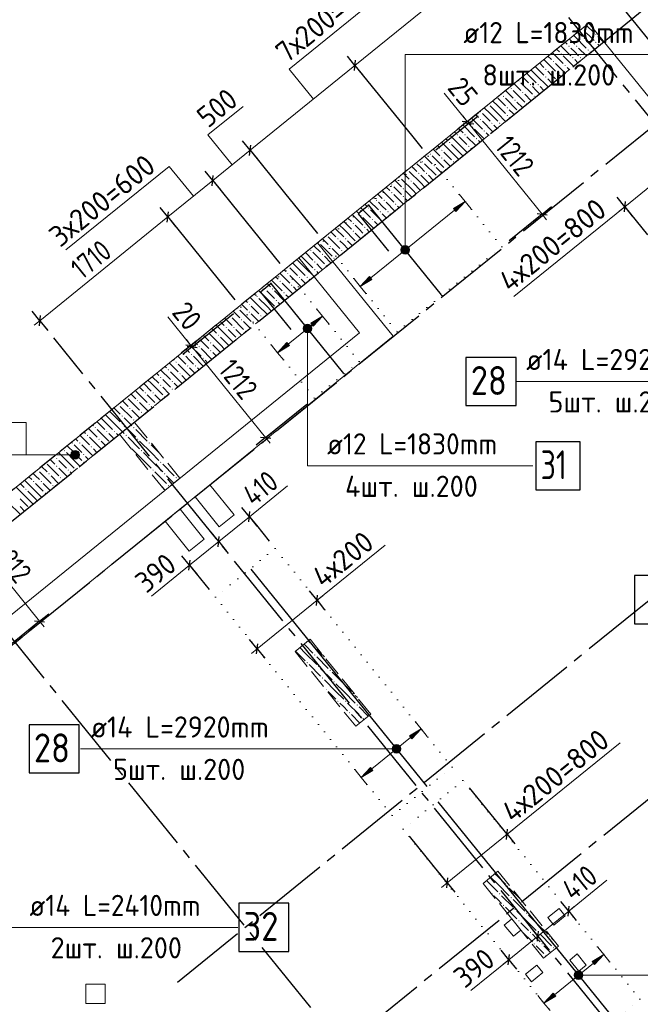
# Model space of a CAD drawing. Header units: millimetres. Extents: x 0 to 59400, y 0 to 42000.
# Tile 29 of 32: x 40496 to 46942, y 25973 to 36195. Entities that reach past the tile are written whole.
import ezdxf

# ---------------------------------------------------------------- set-up
doc = ezdxf.new("R2010")
doc.units = ezdxf.units.MM
for name, pattern in [('______2', [270, 200, -70]), ('______5', [1100, 800, -100, 100, -100]), ('______9', [100, 0, -100])]:
    doc.linetypes.add(name, pattern=pattern)
for name, color, linetype, lineweight in [('Standard', 7, 'Continuous', 25), ('ДОП Верх по У', 7, 'Continuous', 18), ('ЖБ Перекрытие верхний уровень_1', 7, 'Continuous', 18), ('ЖБ Перекрытие нижний уровень с отделкой', 7, 'Continuous', 13), ('Обрамление П-обр. равн.', 7, 'Continuous', 25), ('Общий01', 7, 'Continuous', 13), ('Позиционная метка номер позиции', 7, 'Continuous', 13), ('Размерная линия_ общее', 7, 'Continuous', 13)]:
    doc.layers.add(name, color=color, linetype=linetype, lineweight=lineweight)
for name, color, linetype, lineweight, true_color in [('ЖБ Пилон', 7, '______2', 13, 0xa0a0a0), ('ЖБ Стена верхний уровень', 7, '______2', 13, 0x656565), ('Оси', 7, '______5', 13, 0x656565)]:
    doc.layers.add(name, color=color, linetype=linetype, lineweight=lineweight, true_color=true_color)
doc.styles.add('ISOCPEUR', font='txt')

msp = doc.modelspace()

# ---------------------------------------------------------------- hatches: boundary and pattern name
at = {"layer": 'ДОП Верх по У', "linetype": 'Continuous', "lineweight": 13, "transparency": 33554687}
for points in [[(45025, 34204), (45121, 34307), (45000, 34235)], [(43545, 33012), (43642, 33116), (43520, 33043)], [(44569, 28729), (44665, 28833), (44544, 28760)], [(46467, 26385), (46563, 26489), (46442, 26416)]]:
    msp.add_hatch(color=7, dxfattribs=at).paths.add_polyline_path(points)
for points in [[(44155, 33499), (44033, 33426), (44130, 33530)], [(43297, 32811), (43175, 32738), (43272, 32842)], [(44165, 28402), (44044, 28329), (44140, 28433)], [(46063, 26058), (45941, 25985), (46038, 26089)]]:
    msp.add_hatch(color=7, dxfattribs=at).paths.add_polyline_path(points, flags=16)
at = {"layer": 'ЖБ Пилон', "linetype": 'Continuous', "lineweight": 18, "transparency": 33554687}
for points in [[(43554, 29680), (43561, 29686), (43567, 29680), (43561, 29673)], [(43554, 29600), (43561, 29606), (43567, 29600), (43561, 29593)], [(43674, 29560), (43676, 29561), (43682, 29554), (43681, 29553)], [(43474, 29520), (43481, 29526), (43487, 29520), (43481, 29513)], [(43594, 29480), (43601, 29486), (43607, 29480), (43601, 29473)], [(43714, 29440), (43721, 29446), (43727, 29440), (43721, 29433)], [(43634, 29360), (43641, 29366), (43647, 29360), (43641, 29353)], [(43677, 29242), (43681, 29246), (43687, 29240), (43683, 29235)], [(43754, 29320), (43761, 29326), (43767, 29320), (43761, 29313)], [(43954, 29200), (43961, 29206), (43967, 29200), (43961, 29193)], [(43794, 29120), (43801, 29126), (43807, 29120), (43801, 29113)], [(43874, 29120), (43881, 29126), (43887, 29120), (43881, 29113)], [(43994, 29080), (44001, 29086), (44007, 29080), (44001, 29073)], [(43914, 29000), (43921, 29006), (43927, 29000), (43921, 28993)], [(44034, 28960), (44041, 28966), (44047, 28960), (44041, 28953)], [(45554, 27200), (45561, 27206), (45567, 27200), (45561, 27193)], [(45395, 27121), (45401, 27126), (45407, 27120), (45401, 27113)], [(45474, 27120), (45481, 27126), (45487, 27120), (45481, 27113)], [(45514, 27000), (45521, 27006), (45527, 27000), (45521, 26993)], [(45594, 27080), (45601, 27086), (45607, 27080), (45601, 27073)], [(45714, 27040), (45716, 27042), (45722, 27034), (45721, 27033)], [(45634, 26960), (45641, 26966), (45647, 26960), (45641, 26953)], [(45754, 26920), (45761, 26926), (45767, 26920), (45761, 26913)], [(45674, 26840), (45681, 26846), (45687, 26840), (45681, 26833)], [(45794, 26720), (45801, 26726), (45807, 26720), (45801, 26713)], [(45874, 26720), (45881, 26726), (45887, 26720), (45881, 26713)], [(45994, 26680), (46001, 26686), (46007, 26680), (46001, 26673)], [(45834, 26600), (45841, 26606), (45847, 26600), (45841, 26593)], [(45914, 26600), (45921, 26606), (45927, 26600), (45921, 26593)], [(45954, 26480), (45961, 26486), (45967, 26480), (45961, 26473)], [(46034, 26560), (46041, 26566), (46047, 26560), (46041, 26553)]]:
    msp.add_hatch(color=7, dxfattribs=at).paths.add_polyline_path(points, flags=16)
at = {"layer": 'ЖБ Стена верхний уровень', "linetype": 'Continuous', "lineweight": 18, "transparency": 33554687}
for points in [[(46354, 36080), (46361, 36086), (46367, 36080), (46361, 36073)], [(46354, 36000), (46361, 36006), (46367, 36000), (46361, 35993)], [(46474, 36040), (46481, 36046), (46487, 36040), (46481, 36033)], [(46194, 35920), (46201, 35926), (46207, 35920), (46201, 35913)], [(46274, 35920), (46281, 35926), (46287, 35920), (46281, 35913)], [(46394, 35880), (46401, 35886), (46407, 35880), (46401, 35873)], [(46474, 35960), (46481, 35966), (46487, 35960), (46481, 35953)], [(46114, 35840), (46121, 35846), (46127, 35840), (46121, 35833)], [(46234, 35800), (46241, 35806), (46247, 35800), (46241, 35793)], [(46314, 35800), (46321, 35806), (46327, 35800), (46321, 35793)], [(45954, 35680), (45961, 35686), (45967, 35680), (45961, 35673)], [(46034, 35760), (46041, 35766), (46047, 35760), (46041, 35753)], [(46154, 35720), (46161, 35726), (46167, 35720), (46161, 35713)], [(45954, 35600), (45961, 35606), (45967, 35600), (45961, 35593)], [(46074, 35640), (46081, 35646), (46087, 35640), (46081, 35633)], [(45594, 35480), (45601, 35486), (45607, 35480), (45601, 35473)], [(45674, 35560), (45681, 35566), (45687, 35560), (45681, 35553)], [(45794, 35520), (45801, 35526), (45807, 35520), (45801, 35513)], [(45874, 35520), (45881, 35526), (45887, 35520), (45881, 35513)], [(45514, 35400), (45521, 35406), (45527, 35400), (45521, 35393)], [(45714, 35440), (45721, 35446), (45727, 35440), (45721, 35433)], [(45834, 35400), (45841, 35406), (45847, 35400), (45841, 35393)], [(45362, 35314), (45361, 35313), (45360, 35313)], [(45554, 35280), (45561, 35286), (45567, 35280), (45561, 35273)], [(45634, 35360), (45641, 35366), (45647, 35360), (45641, 35353)], [(45754, 35320), (45761, 35326), (45766, 35320), (45759, 35314)], [(45274, 35240), (45281, 35246), (45287, 35240), (45281, 35233)], [(45274, 35160), (45281, 35166), (45287, 35160), (45281, 35153)], [(45554, 35200), (45561, 35206), (45567, 35200), (45561, 35193)], [(45194, 35080), (45201, 35086), (45207, 35080), (45201, 35073)], [(45394, 35120), (45401, 35126), (45407, 35120), (45401, 35113)], [(45474, 35120), (45481, 35126), (45487, 35120), (45481, 35113)], [(45034, 35000), (45041, 35006), (45047, 35000), (45041, 34993)], [(45114, 35000), (45121, 35006), (45127, 35000), (45121, 34993)], [(45234, 34960), (45241, 34966), (45247, 34960), (45241, 34953)], [(45314, 35040), (45321, 35046), (45327, 35040), (45321, 35033)], [(44954, 34920), (44961, 34926), (44967, 34920), (44961, 34913)], [(45154, 34880), (45161, 34886), (45167, 34880), (45161, 34873)], [(44754, 34800), (44761, 34806), (44767, 34800), (44761, 34793)], [(44874, 34840), (44881, 34846), (44887, 34840), (44881, 34833)], [(44874, 34760), (44881, 34766), (44887, 34760), (44881, 34753)], [(44674, 34720), (44681, 34726), (44687, 34720), (44681, 34713)], [(44794, 34680), (44801, 34686), (44807, 34680), (44801, 34673)], [(44994, 34720), (45001, 34726), (45007, 34720), (45001, 34713)], [(44434, 34560), (44441, 34566), (44447, 34560), (44441, 34553)], [(44634, 34600), (44641, 34606), (44647, 34600), (44641, 34593)], [(44714, 34600), (44721, 34606), (44727, 34600), (44721, 34593)], [(44914, 34640), (44921, 34646), (44927, 34640), (44919, 34634)], [(44354, 34480), (44361, 34486), (44367, 34480), (44361, 34473)], [(44554, 34520), (44561, 34526), (44567, 34520), (44561, 34513)], [(44354, 34400), (44361, 34406), (44367, 34400), (44361, 34393)], [(44474, 34440), (44481, 34446), (44487, 34440), (44481, 34433)], [(44474, 34360), (44481, 34366), (44487, 34360), (44481, 34353)], [(44114, 34240), (44121, 34246), (44127, 34240), (44121, 34233)], [(44194, 34320), (44201, 34326), (44207, 34320), (44201, 34313)], [(44274, 34320), (44281, 34326), (44287, 34320), (44281, 34313)], [(44394, 34280), (44401, 34286), (44407, 34280), (44401, 34273)], [(44034, 34160), (44041, 34166), (44047, 34160), (44041, 34153)], [(44234, 34200), (44241, 34206), (44247, 34200), (44241, 34193)], [(44314, 34200), (44321, 34206), (44327, 34200), (44321, 34193)], [(43954, 34080), (43961, 34086), (43967, 34080), (43961, 34073)], [(44074, 34040), (44081, 34046), (44087, 34040), (44081, 34033)], [(44154, 34120), (44161, 34126), (44167, 34120), (44161, 34113)], [(43954, 34000), (43961, 34006), (43967, 34000), (43961, 33993)], [(44074, 33960), (44081, 33966), (44087, 33960), (44079, 33954)], [(43594, 33880), (43601, 33886), (43607, 33880), (43601, 33873)], [(43714, 33840), (43721, 33846), (43727, 33840), (43721, 33833)], [(43794, 33920), (43801, 33926), (43807, 33920), (43801, 33913)], [(43874, 33920), (43881, 33926), (43887, 33920), (43881, 33913)], [(43514, 33800), (43521, 33806), (43527, 33800), (43521, 33793)], [(43634, 33760), (43641, 33766), (43647, 33760), (43641, 33753)], [(43834, 33800), (43841, 33806), (43847, 33800), (43841, 33793)], [(43554, 33680), (43561, 33686), (43567, 33680), (43561, 33673)], [(43674, 33640), (43681, 33646), (43687, 33640), (43681, 33633)], [(43754, 33720), (43761, 33726), (43767, 33720), (43761, 33713)], [(43274, 33560), (43281, 33566), (43287, 33560), (43281, 33553)], [(43554, 33600), (43561, 33606), (43567, 33600), (43561, 33593)], [(43194, 33480), (43201, 33486), (43207, 33480), (43201, 33473)], [(43314, 33440), (43321, 33446), (43327, 33440), (43321, 33433)], [(43394, 33520), (43401, 33526), (43407, 33520), (43401, 33513)], [(43474, 33520), (43481, 33526), (43487, 33520), (43481, 33513)], [(42954, 33320), (42961, 33326), (42967, 33320), (42961, 33313)], [(43034, 33400), (43041, 33406), (43047, 33400), (43041, 33393)], [(43114, 33400), (43121, 33406), (43127, 33400), (43121, 33393)], [(43234, 33360), (43241, 33366), (43247, 33360), (43241, 33353)], [(42874, 33240), (42881, 33246), (42887, 33240), (42881, 33233)], [(43154, 33280), (43161, 33286), (43167, 33280), (43161, 33273)], [(42674, 33120), (42681, 33126), (42687, 33120), (42681, 33113)], [(42754, 33200), (42761, 33206), (42767, 33200), (42761, 33193)], [(42874, 33160), (42881, 33166), (42887, 33160), (42881, 33153)], [(42994, 33120), (43001, 33126), (43007, 33120), (43001, 33113)], [(42794, 33080), (42801, 33086), (42807, 33080), (42801, 33073)], [(42914, 33040), (42921, 33046), (42927, 33040), (42921, 33033)], [(42554, 32920), (42561, 32926), (42567, 32920), (42561, 32913)], [(42634, 33000), (42641, 33006), (42647, 33000), (42641, 32993)], [(42714, 33000), (42721, 33006), (42727, 33000), (42721, 32993)], [(42834, 32960), (42841, 32966), (42847, 32960), (42841, 32953)], [(42362, 32885), (42367, 32880), (42361, 32873), (42355, 32879)], [(42474, 32840), (42481, 32846), (42487, 32840), (42481, 32833)], [(42194, 32720), (42201, 32726), (42207, 32720), (42201, 32713)], [(42274, 32720), (42281, 32726), (42287, 32720), (42281, 32713)], [(42354, 32800), (42361, 32806), (42367, 32800), (42361, 32793)], [(42474, 32760), (42481, 32766), (42487, 32760), (42481, 32753)], [(42114, 32640), (42121, 32646), (42127, 32640), (42121, 32633)], [(42394, 32680), (42401, 32686), (42407, 32680), (42401, 32673)], [(42034, 32560), (42041, 32566), (42047, 32560), (42041, 32553)], [(42154, 32520), (42161, 32526), (42167, 32520), (42161, 32513)], [(42234, 32600), (42241, 32606), (42247, 32600), (42241, 32593)], [(42314, 32600), (42321, 32606), (42327, 32600), (42321, 32593)], [(41954, 32480), (41961, 32486), (41967, 32480), (41961, 32473)], [(41954, 32400), (41961, 32406), (41967, 32400), (41961, 32393)], [(42074, 32440), (42081, 32446), (42087, 32440), (42081, 32433)], [(41794, 32320), (41801, 32326), (41807, 32320), (41801, 32313)], [(41874, 32320), (41881, 32326), (41887, 32320), (41881, 32313)], [(42074, 32360), (42081, 32366), (42087, 32360), (42081, 32353)], [(41522, 32205), (41527, 32200), (41521, 32193), (41515, 32199)], [(41714, 32240), (41721, 32246), (41727, 32240), (41721, 32233)], [(41834, 32200), (41841, 32206), (41847, 32200), (41841, 32193)], [(41994, 32280), (42001, 32286), (42007, 32280), (42001, 32273)], [(41634, 32160), (41641, 32166), (41647, 32160), (41641, 32153)], [(41754, 32120), (41761, 32126), (41767, 32120), (41761, 32113)], [(41554, 32080), (41561, 32086), (41567, 32080), (41561, 32073)], [(41554, 32000), (41561, 32006), (41567, 32000), (41561, 31993)], [(41674, 32040), (41681, 32046), (41687, 32040), (41681, 32033)], [(41274, 31960), (41281, 31966), (41287, 31960), (41281, 31953)], [(41394, 31920), (41401, 31926), (41407, 31920), (41401, 31913)], [(41474, 31920), (41481, 31926), (41487, 31920), (41481, 31913)], [(41674, 31960), (41681, 31966), (41687, 31960), (41681, 31953)], [(41034, 31800), (41041, 31806), (41047, 31800), (41041, 31793)], [(41114, 31800), (41121, 31806), (41127, 31800), (41121, 31793)], [(41194, 31880), (41201, 31886), (41207, 31880), (41201, 31873)], [(41314, 31840), (41321, 31846), (41327, 31840), (41321, 31833)], [(41594, 31880), (41601, 31886), (41607, 31880), (41601, 31873)], [(41714, 31840), (41721, 31846), (41727, 31840), (41721, 31833)], [(41834, 31800), (41841, 31806), (41847, 31800), (41841, 31793)], [(40954, 31720), (40961, 31726), (40967, 31720), (40961, 31713)], [(41234, 31760), (41241, 31766), (41247, 31760), (41241, 31753)], [(41636, 31762), (41641, 31766), (41647, 31760), (41642, 31755)], [(41754, 31720), (41761, 31726), (41767, 31720), (41761, 31713)], [(40874, 31640), (40881, 31646), (40887, 31640), (40881, 31633)], [(41154, 31680), (41161, 31686), (41167, 31680), (41161, 31673)], [(41154, 31600), (41161, 31606), (41167, 31600), (41161, 31593)], [(41954, 31680), (41958, 31683), (41963, 31676), (41961, 31673)], [(41954, 31600), (41961, 31606), (41967, 31600), (41961, 31593)], [(40682, 31525), (40687, 31520), (40681, 31513), (40675, 31519)], [(40794, 31480), (40801, 31486), (40807, 31480), (40801, 31473)], [(40874, 31560), (40881, 31566), (40887, 31560), (40881, 31553)], [(40994, 31520), (41001, 31526), (41007, 31520), (41001, 31513)], [(41079, 31524), (41081, 31526), (41081, 31526)], [(41874, 31520), (41881, 31526), (41887, 31520), (41881, 31513)], [(41994, 31480), (42001, 31486), (42007, 31480), (42001, 31473)], [(40634, 31400), (40641, 31406), (40647, 31400), (40641, 31393)], [(40714, 31400), (40721, 31406), (40727, 31400), (40721, 31393)], [(40914, 31440), (40921, 31446), (40927, 31440), (40921, 31433)], [(42114, 31440), (42121, 31446), (42127, 31440), (42121, 31433)], [(40554, 31320), (40561, 31326), (40567, 31320), (40561, 31313)], [(40754, 31280), (40761, 31286), (40767, 31280), (40761, 31273)], [(40834, 31360), (40841, 31366), (40847, 31360), (40841, 31353)], [(42034, 31360), (42041, 31366), (42047, 31360), (42041, 31353)]]:
    msp.add_hatch(color=7, dxfattribs=at).paths.add_polyline_path(points, flags=16)
at = {"layer": 'Обрамление П-обр. равн.', "linetype": 'Continuous', "lineweight": 13, "transparency": 33554687}
for points in [[(41033, 31657), (41033, 31702), (41027, 31679)], [(41033, 31702), (41049, 31641), (41049, 31718)], [(41033, 31702), (41033, 31657), (41049, 31641)], [(41049, 31718), (41072, 31634), (41072, 31724)], [(41049, 31718), (41049, 31641), (41072, 31634)], [(41072, 31724), (41072, 31634), (41094, 31641)], [(41072, 31724), (41094, 31641), (41094, 31718)], [(41094, 31718), (41094, 31641), (41111, 31657)], [(41094, 31718), (41111, 31657), (41111, 31702)], [(41111, 31702), (41111, 31657), (41117, 31679)]]:
    msp.add_hatch(color=7, dxfattribs=at).paths.add_polyline_path(points)
at = {"layer": 'Позиционная метка номер позиции', "linetype": 'Continuous', "lineweight": 13, "transparency": 33554687}
for points in [[(44461, 33826), (44538, 33826), (44522, 33843)], [(44461, 33826), (44522, 33843), (44477, 33843)], [(44477, 33843), (44522, 33843), (44500, 33849)], [(44455, 33804), (44545, 33804), (44538, 33826)], [(44455, 33804), (44538, 33826), (44461, 33826)], [(44461, 33781), (44545, 33804), (44455, 33804)], [(44461, 33781), (44538, 33781), (44545, 33804)], [(44477, 33765), (44538, 33781), (44461, 33781)], [(44477, 33765), (44522, 33765), (44538, 33781)], [(44522, 33765), (44477, 33765), (44500, 33759)], [(43509, 33028), (43464, 33028), (43448, 33012)], [(43509, 33028), (43448, 33012), (43525, 33012)], [(43464, 33028), (43509, 33028), (43486, 33035)], [(43525, 33012), (43448, 33012), (43441, 32990)], [(43525, 33012), (43441, 32990), (43531, 32990)], [(43531, 32990), (43441, 32990), (43448, 32967)], [(43531, 32990), (43448, 32967), (43525, 32967)], [(43525, 32967), (43448, 32967), (43464, 32951)], [(43525, 32967), (43464, 32951), (43509, 32951)], [(43509, 32951), (43464, 32951), (43486, 32945)], [(44370, 28602), (44370, 28647), (44364, 28625)], [(44386, 28586), (44386, 28664), (44370, 28647)], [(44386, 28586), (44370, 28647), (44370, 28602)], [(44409, 28580), (44409, 28670), (44386, 28664)], [(44409, 28580), (44386, 28664), (44386, 28586)], [(44431, 28586), (44431, 28664), (44409, 28670)], [(44431, 28586), (44409, 28670), (44409, 28580)], [(44447, 28602), (44447, 28647), (44431, 28664)], [(44447, 28602), (44431, 28664), (44431, 28586)], [(44447, 28647), (44447, 28602), (44454, 28625)], [(46260, 26252), (46260, 26297), (46254, 26275)], [(46260, 26297), (46276, 26236), (46276, 26313)], [(46260, 26297), (46260, 26252), (46276, 26236)], [(46276, 26313), (46299, 26230), (46299, 26320)], [(46276, 26313), (46276, 26236), (46299, 26230)], [(46299, 26320), (46299, 26230), (46321, 26236)], [(46299, 26320), (46321, 26236), (46321, 26313)], [(46321, 26313), (46321, 26236), (46338, 26252)], [(46321, 26313), (46338, 26252), (46338, 26297)], [(46338, 26297), (46338, 26252), (46344, 26275)]]:
    msp.add_hatch(color=7, dxfattribs=at).paths.add_polyline_path(points)

# ---------------------------------------------------------------- linework, layer by layer
at = {"layer": 'Standard', "color": 7, "linetype": '______9', "lineweight": 13, "transparency": 33554687}
for p, q in [((44740, 34778), (43652, 33897)), ((45503, 33836), (44740, 34778)), ((43652, 33897), (44415, 32955)), ((44415, 32955), (45503, 33836)), ((43260, 33587), (42794, 33209)), ((44023, 32645), (43260, 33587)), ((42794, 33209), (43557, 32267)), ((43557, 32267), (44023, 32645)), ((43149, 30705), (42528, 30201)), ((44987, 28435), (43149, 30705)), ((42528, 30201), (44365, 27932)), ((44365, 27932), (44987, 28435)), ((45100, 28295), (44478, 27792)), ((46938, 26026), (45100, 28295)), ((44478, 27792), (46316, 25523)), ((46316, 25523), (46938, 26026))]:
    msp.add_line(p, q, dxfattribs=at)
at = {"layer": 'ДОП Верх по У', "color": 251, "linetype": 'Continuous', "lineweight": 13, "true_color": 0x494949, "transparency": 33554687}
for p, q in [((45121, 34307), (45059, 34385)), ((45121, 34307), (45000, 34235)), ((45025, 34204), (45121, 34307)), ((45121, 34307), (45184, 34230)), ((45121, 34307), (45121, 34307)), ((44142, 33514), (45013, 34219)), ((45000, 34235), (45025, 34204)), ((44033, 33426), (44130, 33530)), ((44130, 33530), (44155, 33499)), ((44033, 33426), (43970, 33504)), ((44155, 33499), (44033, 33426)), ((44033, 33426), (44096, 33349)), ((44033, 33426), (44033, 33426)), ((43642, 33116), (43579, 33193)), ((43284, 32826), (43533, 33028)), ((43642, 33116), (43520, 33043)), ((43520, 33043), (43545, 33012)), ((43545, 33012), (43642, 33116)), ((43642, 33116), (43705, 33038)), ((43642, 33116), (43642, 33116)), ((43175, 32738), (43112, 32816)), ((43175, 32738), (43272, 32842)), ((43272, 32842), (43297, 32811)), ((43297, 32811), (43175, 32738)), ((43175, 32738), (43238, 32660)), ((43175, 32738), (43175, 32738)), ((44665, 28833), (44544, 28760)), ((44569, 28729), (44665, 28833)), ((44665, 28833), (44602, 28910)), ((44665, 28833), (44728, 28755)), ((44665, 28833), (44665, 28833)), ((44152, 28417), (44556, 28744)), ((44544, 28760), (44569, 28729)), ((44044, 28329), (44140, 28433)), ((44140, 28433), (44165, 28402)), ((44044, 28329), (43981, 28407)), ((44165, 28402), (44044, 28329)), ((44044, 28329), (44106, 28251)), ((44044, 28329), (44044, 28329)), ((46563, 26489), (46442, 26416)), ((46467, 26385), (46563, 26489)), ((46563, 26489), (46500, 26566)), ((46563, 26489), (46626, 26411)), ((46563, 26489), (46563, 26489)), ((46050, 26073), (46454, 26401)), ((46442, 26416), (46467, 26385)), ((45941, 25985), (46038, 26089)), ((46038, 26089), (46063, 26058)), ((45941, 25985), (45879, 26063)), ((46063, 26058), (45941, 25985)), ((45941, 25985), (46004, 25908)), ((45941, 25985), (45941, 25985))]:
    msp.add_line(p, q, dxfattribs=at)
at = {"layer": 'ДОП Верх по У', "color": 7, "linetype": 'Continuous', "lineweight": 25, "transparency": 33554687}
for p, q in [((42897, 30491), (44726, 28233)), ((44840, 28076), (46669, 25818))]:
    msp.add_line(p, q, dxfattribs=at)
for points in [[(44877, 33338), (44122, 34270), (44012, 34181), (44326, 33792)], [(43864, 32523), (43109, 33456), (42998, 33367), (43313, 32978)], [(45131, 32189), (45651, 32189), (45651, 32689), (45131, 32689), (45131, 32189)], [(45857, 31314), (46317, 31314), (46317, 31814), (45857, 31814), (45857, 31314)], [(46882, 29924), (47402, 29924), (47402, 30424), (46882, 30424), (46882, 29924)], [(40593, 28375), (41113, 28375), (41113, 28875), (40593, 28875), (40593, 28375)], [(42771, 26522), (43291, 26522), (43291, 27022), (42771, 27022), (42771, 26522)]]:
    msp.add_lwpolyline(points, dxfattribs=at)
at = {"layer": 'ЖБ Перекрытие верхний уровень_1', "color": 7, "linetype": 'Continuous', "lineweight": 18, "transparency": 33554687}
for p, q in [((46407, 36160), (43395, 33722)), ((55406, 25047), (46407, 36160)), ((43395, 33722), (44024, 32944)), ((44024, 32944), (40139, 29798)), ((42472, 31366), (42317, 31240)), ((42724, 31055), (42472, 31366)), ((42317, 31240), (42568, 30929)), ((42161, 31114), (42006, 30988)), ((42413, 30803), (42161, 31114)), ((42006, 30988), (42257, 30677)), ((42568, 30929), (42724, 31055)), ((42257, 30677), (42413, 30803)), ((46098, 26967), (45981, 26873)), ((46044, 26795), (46161, 26890)), ((46161, 26890), (46098, 26967)), ((45607, 26859), (45529, 26796)), ((45529, 26796), (45623, 26680)), ((45701, 26743), (45607, 26859)), ((45981, 26873), (46044, 26795)), ((45623, 26680), (45701, 26743)), ((46287, 26496), (46209, 26433)), ((46381, 26380), (46287, 26496)), ((45866, 26380), (45749, 26286)), ((45929, 26303), (45866, 26380)), ((46209, 26433), (46303, 26317)), ((46303, 26317), (46381, 26380)), ((45749, 26286), (45812, 26208)), ((45812, 26208), (45929, 26303)), ((41383, 26182), (41183, 26182)), ((41183, 26182), (41183, 25982)), ((41383, 25982), (41383, 26182)), ((41183, 25982), (41383, 25982))]:
    msp.add_line(p, q, dxfattribs=at)
at = {"layer": 'ЖБ Перекрытие нижний уровень с отделкой', "color": 7, "linetype": 'Continuous', "lineweight": 13, "transparency": 33554687}
for p, q in [((43589, 33879), (39315, 30418)), ((44376, 32908), (43589, 33879)), ((40102, 29446), (44376, 32908))]:
    msp.add_line(p, q, dxfattribs=at)
at = {"layer": 'ЖБ Пилон', "color": 253, "linetype": '______2', "lineweight": 13, "true_color": 0xa0a0a0, "transparency": 33554687}
for p, q in [((43512, 29763), (43357, 29637)), ((44142, 28986), (43512, 29763)), ((43357, 29637), (43986, 28860)), ((43986, 28860), (44142, 28986)), ((45463, 27354), (45308, 27228)), ((46093, 26577), (45463, 27354)), ((45308, 27228), (45937, 26451)), ((45937, 26451), (46093, 26577))]:
    msp.add_line(p, q, dxfattribs=at)
at = {"layer": 'ЖБ Пилон', "color": 9, "linetype": 'Continuous', "lineweight": 18, "true_color": 0xc7c7c7, "transparency": 33554687}
for p, q in [((43493, 29747), (43541, 29700)), ((43404, 29676), (43461, 29620)), ((43461, 29700), (43449, 29712)), ((43461, 29700), (43541, 29620)), ((43621, 29620), (43581, 29660)), ((43381, 29620), (43360, 29640)), ((43381, 29620), (43461, 29540)), ((43461, 29620), (43581, 29500)), ((43581, 29580), (43701, 29460)), ((43661, 29580), (43621, 29620)), ((43501, 29500), (43621, 29380)), ((43621, 29460), (43741, 29340)), ((43781, 29220), (43661, 29340)), ((43861, 29300), (43741, 29420)), ((43781, 29300), (43861, 29220)), ((43861, 29300), (43941, 29220)), ((43701, 29220), (43781, 29140)), ((43781, 29220), (43861, 29140)), ((43861, 29220), (43981, 29100)), ((43981, 29180), (44004, 29157)), ((43861, 29060), (43821, 29100)), ((43901, 29020), (43861, 29060)), ((43901, 29100), (44021, 28980)), ((44021, 29060), (44115, 28965)), ((43941, 28980), (44027, 28893)), ((44071, 28929), (44061, 28940)), ((45387, 27293), (45461, 27220)), ((45461, 27300), (45432, 27329)), ((45461, 27300), (45541, 27220)), ((45381, 27220), (45343, 27257)), ((45381, 27220), (45461, 27140)), ((45461, 27220), (45581, 27100)), ((45375, 27145), (45381, 27140)), ((45461, 27060), (45421, 27100)), ((45501, 27100), (45621, 26980)), ((45581, 27180), (45701, 27060)), ((45501, 27020), (45461, 27060)), ((45621, 27060), (45741, 26940)), ((45541, 26980), (45661, 26860)), ((45781, 26820), (45661, 26940)), ((45781, 26900), (45861, 26820)), ((45701, 26820), (45781, 26740)), ((45781, 26820), (45861, 26740)), ((45861, 26820), (45981, 26700)), ((45716, 26724), (45821, 26620)), ((45861, 26660), (45821, 26700)), ((45901, 26700), (46021, 26580)), ((45901, 26620), (45861, 26660)), ((45861, 26580), (45941, 26500)), ((45941, 26580), (46010, 26510)), ((46021, 26660), (46047, 26633))]:
    msp.add_line(p, q, dxfattribs=at)
at = {"layer": 'ЖБ Стена верхний уровень', "color": 251, "linetype": '______2', "lineweight": 13, "true_color": 0x656565, "transparency": 33554687}
for p, q in [((46407, 36160), (43589, 33879)), ((46564, 35966), (46407, 36160)), ((43747, 33685), (46564, 35966)), ((43589, 33879), (39315, 30418)), ((41687, 32017), (43747, 33685)), ((42159, 31434), (41687, 32017)), ((39472, 30223), (41532, 31891)), ((41532, 31891), (42004, 31308)), ((42004, 31308), (42159, 31434))]:
    msp.add_line(p, q, dxfattribs=at)
at = {"layer": 'ЖБ Стена верхний уровень', "color": 9, "linetype": 'Continuous', "lineweight": 18, "true_color": 0xc7c7c7, "transparency": 33554687}
for p, q in [((46337, 36104), (46341, 36100)), ((46381, 36139), (46461, 36060)), ((46204, 35996), (46261, 35940)), ((46248, 36032), (46261, 36020)), ((46261, 36020), (46381, 35900)), ((46292, 36068), (46341, 36020)), ((46421, 36020), (46381, 36060)), ((46461, 35980), (46421, 36020)), ((46501, 36020), (46559, 35962)), ((46071, 35889), (46101, 35860)), ((46116, 35925), (46221, 35820)), ((46160, 35960), (46181, 35940)), ((46261, 35860), (46221, 35900)), ((46301, 35900), (46382, 35818)), ((46381, 35980), (46470, 35890)), ((46501, 35940), (46514, 35926)), ((45941, 35780), (46061, 35660)), ((45983, 35817), (46021, 35780)), ((46027, 35853), (46141, 35740)), ((46249, 35711), (46141, 35820)), ((46301, 35820), (46261, 35860)), ((46261, 35780), (46293, 35747)), ((46421, 35860), (46426, 35854)), ((45806, 35674), (45861, 35620)), ((45861, 35700), (45850, 35710)), ((45861, 35700), (45941, 35620)), ((45895, 35746), (45941, 35700)), ((46161, 35639), (46061, 35740)), ((46181, 35700), (46205, 35675)), ((45718, 35602), (45781, 35540)), ((45781, 35620), (45762, 35638)), ((45781, 35620), (45861, 35540)), ((45861, 35620), (45981, 35500)), ((46021, 35620), (45981, 35660)), ((45981, 35580), (46028, 35532)), ((46061, 35580), (46021, 35620)), ((46101, 35620), (46116, 35604)), ((45629, 35531), (45701, 35460)), ((45701, 35540), (45821, 35420)), ((45861, 35460), (45821, 35500)), ((45901, 35500), (45940, 35460)), ((45461, 35380), (45541, 35300)), ((45501, 35420), (45497, 35423)), ((45541, 35459), (45621, 35380)), ((45541, 35380), (45661, 35260)), ((45621, 35460), (45741, 35340)), ((45807, 35353), (45741, 35420)), ((45895, 35425), (45861, 35460)), ((45381, 35220), (45320, 35280)), ((45381, 35300), (45461, 35220)), ((45461, 35300), (45408, 35352)), ((45461, 35300), (45541, 35220)), ((45719, 35282), (45661, 35340)), ((45187, 35173), (45301, 35060)), ((45261, 35180), (45231, 35209)), ((45301, 35220), (45381, 35140)), ((45381, 35220), (45461, 35140)), ((45461, 35220), (45542, 35138)), ((45621, 35220), (45581, 35260)), ((45581, 35180), (45586, 35174)), ((45630, 35210), (45621, 35220)), ((45061, 35060), (45055, 35066)), ((45101, 35100), (45221, 34980)), ((45143, 35137), (45181, 35100)), ((45301, 35140), (45409, 35031)), ((45453, 35067), (45421, 35100)), ((45061, 34900), (44966, 34994)), ((45010, 35030), (45021, 35020)), ((45101, 35020), (45061, 35060)), ((45061, 34980), (45141, 34900)), ((45141, 34980), (45232, 34888)), ((45221, 35060), (45321, 34959)), ((45365, 34995), (45341, 35020)), ((44834, 34887), (44861, 34860)), ((44981, 34820), (44878, 34922)), ((44922, 34958), (44941, 34940)), ((44981, 34900), (45061, 34820)), ((45061, 34900), (45141, 34820)), ((45188, 34852), (45181, 34860)), ((45277, 34924), (45261, 34940)), ((44701, 34779), (44781, 34700)), ((44781, 34780), (44901, 34660)), ((44821, 34820), (44789, 34851)), ((44861, 34780), (44821, 34820)), ((44901, 34820), (44981, 34740)), ((44981, 34820), (45056, 34745)), ((45061, 34820), (45100, 34780)), ((44568, 34672), (44621, 34620)), ((44661, 34660), (44621, 34700)), ((44657, 34743), (44661, 34740)), ((44701, 34620), (44661, 34660)), ((44701, 34700), (44821, 34580)), ((44821, 34660), (44879, 34601)), ((44901, 34740), (44967, 34673)), ((44480, 34600), (44541, 34540)), ((44661, 34500), (44541, 34620)), ((44661, 34580), (44741, 34500)), ((44741, 34580), (44790, 34530)), ((44303, 34457), (44341, 34420)), ((44421, 34420), (44381, 34460)), ((44392, 34529), (44461, 34460)), ((44581, 34420), (44461, 34540)), ((44581, 34500), (44658, 34422)), ((44661, 34500), (44702, 34458)), ((44171, 34350), (44181, 34340)), ((44215, 34385), (44261, 34340)), ((44259, 34421), (44261, 34420)), ((44261, 34420), (44381, 34300)), ((44381, 34380), (44481, 34279)), ((44461, 34380), (44421, 34420)), ((44501, 34420), (44569, 34351)), ((44581, 34420), (44614, 34387)), ((44082, 34278), (44101, 34260)), ((44126, 34314), (44221, 34220)), ((44261, 34260), (44221, 34300)), ((44301, 34220), (44261, 34260)), ((44301, 34300), (44393, 34208)), ((44421, 34260), (44437, 34243)), ((44501, 34340), (44525, 34315)), ((43950, 34171), (44061, 34060)), ((43994, 34206), (44021, 34180)), ((44038, 34242), (44141, 34140)), ((44260, 34100), (44141, 34220)), ((44261, 34180), (44304, 34136)), ((44341, 34180), (44348, 34172)), ((43817, 34063), (43861, 34020)), ((43861, 34099), (43941, 34020)), ((43905, 34135), (43941, 34100)), ((44021, 34020), (43981, 34060)), ((44171, 34029), (44061, 34140)), ((44181, 34100), (44216, 34064)), ((43701, 33940), (43821, 33820)), ((43729, 33992), (43781, 33940)), ((43781, 34020), (43773, 34027)), ((43781, 34020), (43861, 33940)), ((43861, 34020), (43981, 33900)), ((43981, 33980), (44039, 33921)), ((44061, 33980), (44021, 34020)), ((44101, 34020), (44127, 33993)), ((43552, 33848), (43621, 33780)), ((43621, 33860), (43741, 33740)), ((43640, 33920), (43701, 33860)), ((43861, 33860), (43821, 33900)), ((43901, 33820), (43861, 33860)), ((43901, 33900), (43950, 33850)), ((43461, 33700), (43419, 33741)), ((43463, 33777), (43541, 33700)), ((43541, 33780), (43661, 33660)), ((43729, 33671), (43661, 33740)), ((43818, 33742), (43741, 33820)), ((43861, 33780), (43862, 33778)), ((43381, 33620), (43331, 33669)), ((43381, 33700), (43461, 33620)), ((43461, 33700), (43541, 33620)), ((43621, 33620), (43581, 33660)), ((43198, 33562), (43301, 33460)), ((43261, 33580), (43242, 33598)), ((43301, 33620), (43381, 33540)), ((43301, 33540), (43420, 33420)), ((43381, 33620), (43461, 33540)), ((43461, 33620), (43553, 33528)), ((43581, 33580), (43597, 33563)), ((43641, 33599), (43621, 33620)), ((43101, 33420), (43065, 33455)), ((43110, 33490), (43221, 33380)), ((43154, 33526), (43181, 33500)), ((43221, 33460), (43332, 33349)), ((43461, 33460), (43421, 33500)), ((43464, 33456), (43461, 33460)), ((43501, 33500), (43508, 33492)), ((42933, 33347), (42941, 33340)), ((43061, 33300), (42977, 33383)), ((43061, 33380), (43141, 33300)), ((43141, 33380), (43243, 33277)), ((43287, 33313), (43261, 33340)), ((43376, 33384), (43341, 33420)), ((42821, 33220), (42800, 33240)), ((42844, 33276), (42861, 33260)), ((42981, 33220), (42889, 33312)), ((42981, 33300), (43061, 33220)), ((43061, 33300), (43141, 33220)), ((43199, 33241), (43181, 33260)), ((42712, 33168), (42781, 33100)), ((42781, 33180), (42901, 33060)), ((42861, 33180), (42821, 33220)), ((42901, 33220), (42981, 33140)), ((42901, 33140), (42978, 33062)), ((42981, 33220), (43061, 33140)), ((43061, 33220), (43111, 33170)), ((42661, 32900), (42541, 33020)), ((42579, 33061), (42621, 33020)), ((42661, 33060), (42623, 33097)), ((42701, 33020), (42661, 33060)), ((42701, 33100), (42821, 32980)), ((42821, 33060), (42890, 32991)), ((43022, 33098), (43021, 33100)), ((42402, 32918), (42461, 32860)), ((42581, 32820), (42461, 32940)), ((42491, 32989), (42541, 32940)), ((42661, 32980), (42741, 32900)), ((42741, 32980), (42801, 32919)), ((42314, 32846), (42341, 32820)), ((42421, 32820), (42381, 32860)), ((42461, 32780), (42421, 32820)), ((42501, 32820), (42580, 32740)), ((42581, 32900), (42661, 32820)), ((42581, 32820), (42624, 32776)), ((42661, 32900), (42713, 32847)), ((42661, 32820), (42669, 32812)), ((42226, 32775), (42261, 32740)), ((42270, 32810), (42381, 32700)), ((42381, 32780), (42492, 32668)), ((42501, 32740), (42536, 32704)), ((42049, 32631), (42141, 32540)), ((42093, 32667), (42101, 32660)), ((42137, 32703), (42221, 32620)), ((42261, 32500), (42141, 32620)), ((42261, 32660), (42221, 32700)), ((42301, 32620), (42261, 32660)), ((42301, 32700), (42403, 32597)), ((42421, 32660), (42448, 32633)), ((41916, 32524), (41941, 32500)), ((41960, 32560), (42061, 32460)), ((42005, 32596), (42021, 32580)), ((42181, 32420), (42061, 32540)), ((42261, 32580), (42315, 32525)), ((42341, 32580), (42359, 32561)), ((41784, 32417), (41861, 32340)), ((41828, 32452), (41861, 32420)), ((41861, 32420), (41981, 32300)), ((41872, 32488), (41941, 32420)), ((42021, 32420), (41981, 32460)), ((42061, 32380), (42021, 32420)), ((42101, 32420), (42138, 32382)), ((42181, 32500), (42226, 32454)), ((42181, 32420), (42182, 32418)), ((42261, 32500), (42271, 32489)), ((41651, 32309), (41701, 32260)), ((41701, 32340), (41821, 32220)), ((41739, 32381), (41781, 32340)), ((41981, 32380), (42050, 32310)), ((41563, 32238), (41621, 32180)), ((41621, 32260), (41741, 32140)), ((41829, 32131), (41741, 32220)), ((41861, 32260), (41821, 32300)), ((41901, 32220), (41861, 32260)), ((41901, 32300), (41961, 32239)), ((41461, 32100), (41430, 32130)), ((41461, 32100), (41541, 32020)), ((41474, 32166), (41541, 32100)), ((41541, 32180), (41661, 32060)), ((41740, 32060), (41661, 32140)), ((41781, 32100), (41784, 32096)), ((41861, 32180), (41873, 32167)), ((41301, 32020), (41381, 31940)), ((41381, 32020), (41341, 32059)), ((41381, 32020), (41461, 31940)), ((41386, 32094), (41461, 32020)), ((41461, 32020), (41563, 31917)), ((41621, 32020), (41581, 32060)), ((41652, 31988), (41621, 32020)), ((41165, 31915), (41181, 31900)), ((41209, 31951), (41301, 31860)), ((41261, 31980), (41253, 31987)), ((41301, 31940), (41421, 31820)), ((41461, 31860), (41421, 31900)), ((41501, 31900), (41519, 31881)), ((41563, 31917), (41581, 31900)), ((41581, 31980), (41608, 31953)), ((41608, 31953), (41701, 31860)), ((41661, 31980), (41652, 31988)), ((41701, 31940), (41821, 31820)), ((41101, 31820), (41076, 31844)), ((41120, 31880), (41221, 31780)), ((41221, 31860), (41341, 31740)), ((41387, 31774), (41341, 31820)), ((41475, 31845), (41461, 31860)), ((41621, 31860), (41741, 31740)), ((41861, 31700), (41741, 31820)), ((40981, 31620), (40899, 31701)), ((40981, 31700), (41061, 31620)), ((41061, 31700), (40988, 31772)), ((41061, 31780), (41141, 31700)), ((41061, 31700), (41141, 31620)), ((41141, 31780), (41254, 31666)), ((41298, 31702), (41261, 31740)), ((41781, 31620), (41661, 31740)), ((41781, 31700), (41861, 31620)), ((41861, 31780), (41941, 31700)), ((41861, 31700), (41941, 31620)), ((40821, 31620), (40811, 31629)), ((40861, 31580), (40821, 31620)), ((40855, 31665), (40861, 31660)), ((40901, 31620), (40981, 31540)), ((40981, 31620), (41061, 31540)), ((41061, 31620), (41121, 31559)), ((41210, 31630), (41181, 31660)), ((41781, 31620), (41861, 31540)), ((41861, 31620), (41981, 31500)), ((40661, 31460), (40634, 31486)), ((40701, 31500), (40821, 31380)), ((40723, 31558), (40781, 31500)), ((40781, 31580), (40901, 31460)), ((40901, 31540), (40989, 31451)), ((41033, 31487), (41021, 31500)), ((41901, 31500), (42021, 31380)), ((41981, 31580), (42101, 31460)), ((40661, 31300), (40546, 31414)), ((40590, 31450), (40621, 31420)), ((40701, 31420), (40661, 31460)), ((40821, 31460), (40900, 31380)), ((40945, 31416), (40941, 31420)), ((42021, 31460), (42097, 31383)), ((42141, 31419), (42141, 31420)), ((40581, 31220), (40461, 31340)), ((40502, 31379), (40541, 31340)), ((40581, 31300), (40661, 31220)), ((40661, 31380), (40741, 31300)), ((40661, 31300), (40724, 31237)), ((40741, 31380), (40812, 31308)), ((41969, 31351), (42008, 31312)), ((40381, 31180), (40501, 31060)), ((40501, 31220), (40581, 31140)), ((40581, 31220), (40635, 31165)), ((40661, 31220), (40679, 31201)), ((40501, 31140), (40547, 31093))]:
    msp.add_line(p, q, dxfattribs=at)
at = {"layer": 'Обрамление П-обр. равн.', "color": 7, "linetype": 'Continuous', "lineweight": 13, "transparency": 33554687}
for p, q in [((41072, 31724), (41072, 31724)), ((40562, 31679), (41072, 31679)), ((41027, 31679), (41027, 31679)), ((41072, 31634), (41072, 31634)), ((41117, 31679), (41117, 31679))]:
    msp.add_line(p, q, dxfattribs=at)
msp.add_circle((41072, 31679), 45, dxfattribs=at)
at = {"layer": 'Общий01', "color": 7, "linetype": 'Continuous', "lineweight": 18, "transparency": 33554687}
msp.add_lwpolyline([(39735, 31679), (40562, 31679), (40562, 32013), (39735, 32013), (39735, 31679)], dxfattribs=at)
at = {"layer": 'Оси', "color": 8, "linetype": '______5', "lineweight": -3, "transparency": 33554687}
for p, q in [((36993, 28216), (49202, 38103)), ((39744, 29157), (49832, 37325)), ((57475, 23088), (46097, 37139)), ((57086, 22773), (45708, 36824)), ((42136, 26204), (52223, 34372)), ((43143, 24960), (53230, 33129)), ((52229, 18840), (40851, 32891)), ((50442, 17393), (39063, 31443))]:
    msp.add_line(p, q, dxfattribs=at)
at = {"layer": 'Позиционная метка номер позиции', "color": 251, "linetype": 'Continuous', "lineweight": 13, "true_color": 0x656565, "transparency": 33554687}
for p, q in [((45144, 35138), (44905, 35433)), ((46780, 34253), (45629, 33322)), ((42275, 32814), (42035, 33110)), ((42882, 31035), (43278, 31356)), ((43585, 30167), (44292, 30740)), ((41864, 30211), (42260, 30532)), ((45558, 27738), (46732, 28688)), ((46198, 26940), (46594, 27261)), ((45180, 26115), (45576, 26436))]:
    msp.add_line(p, q, dxfattribs=at)
at = {"layer": 'Позиционная метка номер позиции', "color": 7, "linetype": 'Continuous', "lineweight": 13, "transparency": 33554687}
for p, q in [((44500, 33849), (44500, 33849)), ((44455, 33804), (44455, 33804)), ((44500, 33759), (44500, 33759)), ((44545, 33804), (44545, 33804)), ((43486, 33035), (43486, 33035)), ((43441, 32990), (43441, 32990)), ((43486, 32945), (43486, 32945)), ((43531, 32990), (43531, 32990)), ((48764, 32439), (45651, 32439)), ((44409, 28625), (41127, 28625)), ((44364, 28625), (44364, 28625)), ((44409, 28670), (44409, 28670)), ((44454, 28625), (44454, 28625)), ((44409, 28580), (44409, 28580)), ((46254, 26275), (46254, 26275)), ((46299, 26320), (46299, 26320)), ((46299, 26275), (49291, 26275)), ((46344, 26275), (46344, 26275)), ((46299, 26230), (46299, 26230))]:
    msp.add_line(p, q, dxfattribs=at)
at = {"layer": 'Позиционная метка номер позиции', "color": 251, "linetype": 'Continuous', "lineweight": 13, "true_color": 0x656565, "transparency": 33554687}
for points in [[(43547, 35371), (43295, 35682), (44438, 36607)], [(42702, 34687), (42451, 34998), (42816, 35294)], [(42300, 34361), (42048, 34672), (40976, 33804)]]:
    msp.add_lwpolyline(points, dxfattribs=at)
at = {"layer": 'Позиционная метка номер позиции', "color": 7, "linetype": 'Continuous', "lineweight": 13, "transparency": 33554687}
for points in [[(44500, 33804), (44500, 35834), (47221, 35834)], [(43486, 32990), (43486, 31564), (45826, 31564)], [(39384, 25811), (39976, 26772), (42761, 26772)]]:
    msp.add_lwpolyline(points, dxfattribs=at)
for centre in [(44500, 33804), (43486, 32990), (44409, 28625), (46299, 26275)]:
    msp.add_circle(centre, 45, dxfattribs=at)
at = {"layer": 'Размерная линия_ общее', "color": 251, "linetype": 'Continuous', "lineweight": 13, "true_color": 0x656565, "transparency": 33554687}
for p, q in [((43978, 35720), (45563, 37003)), ((42890, 34839), (43978, 35720)), ((45144, 35138), (45097, 35196)), ((45144, 35138), (45160, 35118)), ((45160, 35118), (45922, 34176)), ((42501, 34524), (42890, 34839)), ((47401, 34757), (46780, 34253)), ((42035, 34147), (42501, 34524)), ((46780, 34253), (46721, 34206)), ((45922, 34176), (45969, 34118)), ((40706, 33070), (40647, 33023)), ((42275, 32814), (42227, 32873)), ((42275, 32814), (42287, 32799)), ((42287, 32799), (43050, 31857)), ((43050, 31857), (43097, 31798)), ((42882, 31035), (42940, 31082)), ((42563, 30777), (42882, 31035)), ((39940, 30891), (40702, 29949)), ((42260, 30532), (42563, 30777)), ((42260, 30532), (42202, 30484)), ((42963, 29663), (43585, 30167)), ((43585, 30167), (43643, 30214)), ((40702, 29949), (40750, 29891)), ((42963, 29663), (42905, 29616)), ((44937, 27234), (45558, 27738)), ((45558, 27738), (45617, 27785)), ((44937, 27234), (44878, 27187)), ((46198, 26940), (46256, 26987)), ((45879, 26682), (46198, 26940)), ((45576, 26436), (45879, 26682)), ((45576, 26436), (45518, 26389))]:
    msp.add_line(p, q, dxfattribs=at)
at = {"layer": 'Размерная линия_ общее', "color": 251, "linetype": 'Continuous', "lineweight": -3, "true_color": 0x656565, "transparency": 33554687}
for p, q in [((43978, 35720), (43899, 35817)), ((43978, 35720), (44056, 35623)), ((45144, 35138), (45241, 35216)), ((45160, 35118), (45257, 35197)), ((45160, 35118), (44818, 34841)), ((45144, 35138), (45047, 35059)), ((45160, 35118), (45062, 35039)), ((42890, 34839), (42811, 34936)), ((42890, 34839), (42968, 34742)), ((42501, 34524), (42422, 34621)), ((42501, 34524), (42580, 34427)), ((46780, 34253), (46701, 34351)), ((42035, 34147), (41956, 34244)), ((45922, 34176), (46019, 34255)), ((46780, 34253), (46858, 34156)), ((46780, 34253), (47015, 33963)), ((42035, 34147), (42113, 34049)), ((45922, 34176), (45581, 33899)), ((45922, 34176), (45825, 34097)), ((40706, 33070), (40627, 33168)), ((40706, 33070), (40784, 32973)), ((40706, 33070), (40788, 32969)), ((42275, 32814), (42177, 32736)), ((42275, 32814), (42372, 32893)), ((42275, 32814), (42275, 32814)), ((42287, 32799), (42384, 32877)), ((42287, 32799), (42190, 32720)), ((43050, 31857), (43479, 32204)), ((43050, 31857), (43147, 31935)), ((43050, 31857), (42953, 31778)), ((42882, 31035), (42803, 31132)), ((42882, 31035), (42960, 30938)), ((42563, 30777), (42484, 30874)), ((42563, 30777), (42641, 30680)), ((42563, 30777), (42563, 30777)), ((42260, 30532), (42181, 30629)), ((42260, 30532), (42339, 30434)), ((43585, 30167), (43506, 30264)), ((43585, 30167), (43663, 30070)), ((40702, 29949), (40800, 30028)), ((40702, 29949), (40144, 29497)), ((40702, 29949), (40605, 29870)), ((42963, 29663), (42884, 29761)), ((42963, 29663), (43042, 29566)), ((45558, 27738), (45167, 28221)), ((45558, 27738), (45480, 27835)), ((44937, 27234), (44545, 27717)), ((45558, 27738), (45637, 27640)), ((44937, 27234), (44858, 27331)), ((44937, 27234), (45015, 27137)), ((46198, 26940), (46119, 27037)), ((46198, 26940), (46277, 26843)), ((46198, 26940), (46198, 26940)), ((45879, 26682), (45800, 26779)), ((45879, 26682), (45958, 26585)), ((45879, 26682), (45879, 26682)), ((45576, 26436), (45497, 26534)), ((45576, 26436), (45655, 26339)), ((45576, 26436), (45576, 26436))]:
    msp.add_line(p, q, dxfattribs=at)
at = {"layer": 'Размерная линия_ общее', "color": 251, "linetype": 'Continuous', "lineweight": 25, "true_color": 0x656565, "transparency": 33554687}
for p, q in [((43972, 35667), (43983, 35773)), ((45091, 35143), (45196, 35132)), ((45107, 35124), (45212, 35112)), ((42884, 34786), (42895, 34892)), ((42496, 34471), (42507, 34577)), ((46785, 34306), (46774, 34201)), ((42029, 34094), (42040, 34199)), ((45870, 34182), (45975, 34170)), ((40700, 33018), (40711, 33123)), ((42222, 32820), (42327, 32809)), ((42234, 32804), (42340, 32793)), ((42997, 31862), (43103, 31851)), ((42876, 30982), (42887, 31088)), ((42557, 30724), (42568, 30830)), ((42254, 30479), (42266, 30584)), ((43579, 30114), (43590, 30220)), ((40650, 29955), (40755, 29944)), ((42957, 29611), (42968, 29716)), ((45553, 27685), (45564, 27790)), ((44931, 27181), (44942, 27287)), ((46192, 26887), (46203, 26993)), ((45873, 26629), (45885, 26734)), ((45570, 26384), (45582, 26489))]:
    msp.add_line(p, q, dxfattribs=at)
at = {"layer": 'Размерная линия_ общее', "color": 251, "linetype": 'Continuous', "lineweight": -3, "true_color": 0x656565, "transparency": 33554687}
for points in [[(43978, 35720), (44564, 34996), (44564, 34996), (44677, 34856)], [(45144, 35138), (45157, 35148), (45157, 35148), (45263, 35234)], [(42890, 34839), (43246, 34399), (43246, 34399), (43589, 33975)], [(42501, 34524), (42776, 34185), (42776, 34185), (43197, 33664)], [(42035, 34147), (42211, 33929), (42211, 33929), (42731, 33287)], [(42287, 32799), (42300, 32809), (42300, 32809), (42716, 33146)], [(42882, 31035), (42954, 30946), (42954, 30946), (43086, 30782)], [(42260, 30532), (42284, 30502), (42284, 30502), (42465, 30279)]]:
    msp.add_lwpolyline(points, dxfattribs=at)
at = {"layer": 'Размерная линия_ общее', "color": 251, "linetype": 'Continuous', "lineweight": 13, "true_color": 0x656565, "transparency": 33554687}
msp.add_lwpolyline([(40706, 33070), (41204, 33474), (41204, 33474), (42035, 34147)], dxfattribs=at)

# ---------------------------------------------------------------- texts
at = {"layer": 'ДОП Верх по У', "color": 7, "linetype": 'Continuous', "lineweight": 13, "transparency": 33554687, "attachment_point": 7, "style": 'ISOCPEUR'}
for s, insert, char_height, width in [('\\W0.94;ø12 L=1830mm ', (45104, 35951), 220, 2104.38), ('\\W0.97;8шт. ш.200 ', (45302, 35511), 220, 1712.32), ('\\W0.96;ø14 L=2920mm ', (45757, 32557), 220, 2172.6), ('\\W0.87;28', (45181, 32299), 300, 550.81), ('\\W0.97;5шт. ш.200 ', (45988, 32117), 220, 1712.32), ('\\W0.94;ø12 L=1830mm ', (43688, 31681), 220, 2104.38), ('\\W0.75;31', (45907, 31424), 300, 472.29), ('\\W0.97;4шт. ш.200 ', (43875, 31241), 220, 1734.41), ('\\W0.96;ø14 L=2920mm ', (41234, 28742), 220, 2172.61), ('\\W0.87;28', (40643, 28485), 300, 550.82), ('\\W0.97;5шт. ш.200 ', (41465, 28302), 220, 1712.33), ('\\W0.94;ø14 L=2410mm ', (40597, 26890), 220, 2148.6), ('\\W0.87;32', (42821, 26632), 300, 550.8), ('\\W0.97;2шт. ш.200 ', (40817, 26450), 220, 1712.33)]:
    msp.add_mtext(s, dxfattribs=dict(at, insert=insert, char_height=char_height, width=width))
at = {"layer": 'Размерная линия_ общее', "color": 251, "linetype": 'Continuous', "lineweight": 25, "true_color": 0x656565, "transparency": 33554687, "char_height": 220, "attachment_point": 7, "style": 'ISOCPEUR'}
for s, insert, width, rotation in [('\\W0.94;7х200=1400', (43269, 35735), 1620.84, 38.9968), ('\\W0.87;25', (44929, 35483), 403.92, 308.9968), ('\\W0.91;500', (42452, 35062), 562, 38.9968), ('\\W0.80;1212', (45421, 34875), 615.71, 308.9968), ('\\W0.97;3х200=600', (40916, 33823), 1491.42, 38.9968), ('\\W0.97;4х200=800', (45587, 33356), 1513.52, 38.9968), ('\\W0.80;1710', (41142, 33488), 615.71, 38.9968), ('\\W0.87;20', (42066, 33152), 403.93, 308.9968), ('\\W0.80;1212', (42548, 32556), 615.71, 308.9968), ('\\W0.83;410', (42926, 31135), 531.42, 38.9968), ('\\W0.95;4х200', (43648, 30287), 895.56, 38.9968), ('\\W0.80;1212', (40201, 30648), 615.72, 308.9968), ('\\W0.91;390', (41811, 30232), 561.99, 38.9968), ('\\W0.97;4х200=800', (45617, 27847), 1513.52, 38.9968), ('\\W0.83;410', (46242, 27040), 531.42, 38.9968), ('\\W0.91;390', (45119, 26131), 562, 38.9968)]:
    msp.add_mtext(s, dxfattribs=dict(at, insert=insert, width=width, rotation=rotation))

doc.saveas('drawing.dxf')
